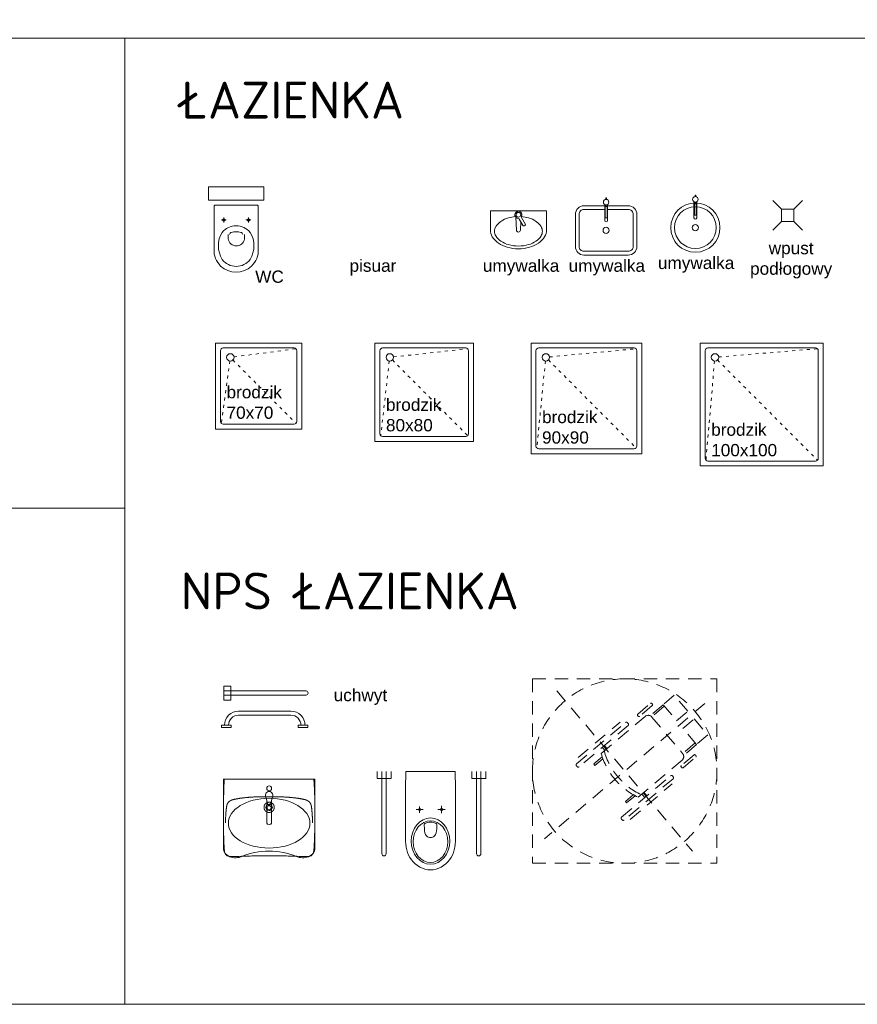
# Model space of a CAD drawing. Header units: millimetres. Extents: x -14047 to 49934, y -21523 to 14989.
# Tile 3 of 201: x -2060 to -1379, y -2127 to -1326. Entities that reach past the tile are written whole.
import ezdxf

# ---------------------------------------------------------------- set-up
doc = ezdxf.new("R2010")
doc.units = ezdxf.units.MM
doc.linetypes.add('ACAD_ISO03W100', pattern=[30, 12, -18])
doc.linetypes.add('KRESKOWA', pattern=[0.4, 0.24, -0.16])
for name, color, linetype, lineweight in [('02 sanitarne', 151, 'Continuous', 9), ('02 sanitarne cienka', 252, 'Continuous', 9), ('A_OPISY', 44, 'Continuous', 9), ('A_WYPOSAŻENIE', 181, 'Continuous', 9)]:
    doc.layers.add(name, color=color, linetype=linetype, lineweight=lineweight)
doc.layers.add('A_NIEWIDOCZNE  POMOCNICZE', color=252, linetype='ACAD_ISO03W100', lineweight=5, plot=False)
doc.layers.add('A_WIDOK 2PLAN', color=7, linetype='Continuous', lineweight=9, true_color=0x666666)
doc.layers.add('AA OPISY', color=40, linetype='Continuous')
doc.styles.add('ramka', font='isocpeur.ttf')
doc.styles.get("Standard").update_dxf_attribs({"font": 'arial.ttf'})

# ---------------------------------------------------------------- blocks, each defined once
blk = doc.blocks.new('MISKA USTĘPOWA NP')
at = {"ltscale": 5}
for p, q in [((-39.53, 66.86), (-39.53, 0)), ((-36.1, 66.86), (-36.1, 0)), ((37.5, 66.86), (37.5, 0)), ((40.93, 66.86), (40.93, 0))]:
    blk.add_line(p, q, dxfattribs=at)
for p, q in [((-43.37, 5.71), (-43.37, 0)), ((-31.94, 5.71), (-43.37, 5.71)), ((-31.94, 0), (-31.94, 5.71)), ((33.66, 5.71), (33.66, 0)), ((45.09, 5.71), (33.66, 5.71)), ((45.09, 0), (45.09, 5.71))]:
    blk.add_line(p, q)
for points in [[(-20.06, 0), (-20.22, 13.67), (-20.34, 27.33), (-20.38, 54.66), (-20.3, 56.94), (-20.1, 59.18), (-19.74, 61.42), (-19.26, 63.62), (-18.58, 65.77), (-17.74, 67.89), (-16.7, 69.89), (-15.46, 71.81), (-14.03, 73.53), (-12.39, 75.12), (-10.59, 76.52), (-8.67, 77.72), (-6.63, 78.68), (-4.48, 79.4), (-2.24, 79.84), (0, 80), (2.28, 79.84), (4.52, 79.4), (6.67, 78.68), (8.71, 77.72), (10.63, 76.52), (12.43, 75.12), (14.03, 73.53), (15.5, 71.81), (16.74, 69.89), (17.78, 67.89), (18.62, 65.77), (19.3, 63.62), (19.78, 61.42), (20.1, 59.18), (20.3, 56.94), (20.38, 54.66), (20.34, 27.33), (20.26, 13.67), (20.06, 0)], [(-8.83, 28.29), (-8.83, 33.49)], [(8.87, 27.95), (8.87, 33.77)], [(-5.83, 30.85), (-11.71, 30.85)], [(11.87, 30.85), (5.87, 30.85)], [(20.06, 0), (-20.06, 0)]]:
    blk.add_lwpolyline(points)
for points in [[(5.11, 43.32), (5.07, 42.96), (4.92, 42.64), (4.72, 42.36), (4.4, 42.16), (3.36, 41.76), (2.24, 41.48), (1.12, 41.28), (0, 41.24), (-1.12, 41.28), (-2.24, 41.48), (-3.32, 41.76), (-4.4, 42.16), (-4.68, 42.36), (-4.92, 42.64), (-5.03, 42.96), (-5.07, 43.32), (-4.99, 46.55), (-4.88, 48.15), (-4.56, 49.75), (-4.32, 50.55), (-3.96, 51.27), (-3.52, 51.99), (-2.96, 52.59), (-2.32, 53.07), (-1.6, 53.43), (-0.8, 53.67), (0, 53.75), (0.84, 53.67), (1.6, 53.43), (2.36, 53.07), (3, 52.59), (3.52, 51.99), (3.96, 51.27), (4.32, 50.55), (4.56, 49.75), (4.88, 48.15), (5.03, 46.55)], [(8.87, 31.69), (8.55, 31.65), (8.27, 31.45), (8.07, 31.17), (7.99, 30.85), (8.07, 30.53), (8.27, 30.25), (8.55, 30.05), (8.87, 29.97), (9.19, 30.05), (9.47, 30.25), (9.67, 30.53), (9.71, 30.85), (9.67, 31.17), (9.47, 31.45), (9.19, 31.65)]]:
    blk.add_lwpolyline(points, close=True)
blk.add_circle((-8.85, 30.83), 0.859)
for centre in [(-37.81, 66.86), (39.22, 66.86)]:
    blk.add_arc(centre, 1.71, 0, 180, dxfattribs=at)
for centre, major_axis, ratio in [((0.02, 56.54), (0, 18.86), 0.829441), ((0, 57.04), (0, 16.92), 0.831158)]:
    blk.add_ellipse(centre, major_axis=major_axis, ratio=ratio, start_param=0, end_param=6.283185)
blk = doc.blocks.new('FOTEL-K')
at = {"linetype": 'KRESKOWA', "ltscale": 5, "transparency": 33554687}
for p, q in [((-1.701, 11.602), (-11.602, -1.701)), ((11.602, 1.701), (-1.701, 11.602)), ((0.579, -9.418), (-0.579, 9.418)), ((-3.773, 2.198), (-3.469, -2.735)), ((2.185, 1.847), (2.007, 1.836)), ((2.007, 1.836), (2.064, 0.908)), ((2.246, 0.852), (2.185, 1.847)), ((3.475, 2.644), (3.778, -2.29)), ((-2.395, 1.565), (-2.217, 1.576)), ((-2.334, 0.57), (-2.395, 1.565)), ((-2.217, 1.576), (-2.16, 0.649)), ((11.602, 1.701), (1.701, -11.602)), ((9.418, 0.579), (-9.418, -0.579)), ((-2.29, -4.717), (-2.606, 0.433)), ((2.533, 0.749), (2.85, -4.401)), ((2.923, 0.336), (2.56, 0.314)), ((2.938, 0.09), (2.575, 0.068)), ((-2.579, -0.002), (-2.988, -0.027)), ((-2.564, -0.248), (-2.973, -0.273)), ((1.701, -11.602), (-11.602, -1.701)), ((-1.931, -6.611), (-2.025, -5.088)), ((-1.76, -6.6), (-1.853, -5.077)), ((2.447, -4.856), (-1.834, -5.12)), ((2.555, -6.335), (2.461, -4.812)), ((2.726, -6.325), (2.633, -4.801))]:
    blk.add_line(p, q, dxfattribs=at)
for points in [[(-2.923, -3.195), (-3.009, -3.201, -0.414214), (-3.145, -3.08), (-3.499, 2.671, -0.414214), (-3.378, 2.808), (-3.292, 2.813, -0.414214), (-3.155, 2.693), (-2.802, -3.059, -0.414214)], [(3.332, -2.811), (3.246, -2.816, -0.414214), (3.109, -2.695), (2.756, 3.056, -0.414214), (2.877, 3.192), (2.963, 3.198, -0.414214), (3.099, 3.077), (3.453, -2.674, -0.414214)], [(-2.706, -5.964), (-2.629, -5.959, 0.414214), (-2.549, -5.868), (-2.641, -4.37, 0.414214), (-2.732, -4.29), (-2.809, -4.295, 0.414214), (-2.89, -4.386), (-2.798, -5.883, 0.414214)], [(3.416, -5.587), (3.339, -5.592, -0.414214), (3.248, -5.512), (3.156, -4.014, -0.414214), (3.237, -3.923), (3.314, -3.918, -0.414214), (3.405, -3.999), (3.497, -5.496, -0.414214)]]:
    blk.add_lwpolyline(points, format="xyb", close=True, dxfattribs=at)
for points in [[(-1.85, -7.934), (-1.931, -6.611), (-0.046, -6.495), (0.035, -7.818)], [(2.808, -7.648), (2.726, -6.325), (0.841, -6.441), (0.922, -7.764)]]:
    blk.add_lwpolyline(points, close=True, dxfattribs=at)
blk.add_circle((0, 0), 8.291, dxfattribs=at)
for centre, radius, start, end in [((0.309, -5.033), 6.195, 68.95944, 118.0744), ((0.331, -5.388), 6.195, 68.95944, 118.0744), ((2.421, -4.427), 0.43, 273.51692, 3.51692), ((-1.86, -4.69), 0.43, 183.51692, 273.51692)]:
    blk.add_arc(centre, radius, start, end, dxfattribs=at)
blk = doc.blocks.new('PORĘCZ NP2')
at = {"ltscale": 5}
for p, q in [((-1.87, 66.86), (-1.87, 0)), ((1.56, 66.86), (1.56, 0))]:
    blk.add_line(p, q, dxfattribs=at)
for p, q in [((-5.71, 5.71), (-5.71, 0)), ((5.71, 5.71), (-5.71, 5.71)), ((-5.71, 0), (5.71, 0)), ((1.71, 0), (-1.71, 0)), ((5.71, 0), (5.71, 5.71))]:
    blk.add_line(p, q)
blk.add_arc((-0.15, 66.86), 1.71, 0, 180, dxfattribs=at)
blk = doc.blocks.new('PORĘCZ NP')
at = {"lineweight": 5}
for p, q in [((-56.4, 13.31), (-13.8, 13.31)), ((-56.4, 10.01), (-13.8, 10.01)), ((-70.2, 0), (-70.2, 1.76)), ((-70.2, 1.76), (-62.28, 1.76)), ((-70.2, 0), (-62.28, 0)), ((-67.76, 1.89), (-67.76, 1.95)), ((-62.28, 1.76), (-62.28, 0)), ((0, 1.76), (-7.92, 1.76)), ((-7.92, 1.76), (-7.92, 0)), ((-7.92, 0), (0, 0)), ((0, 1.76), (0, 0))]:
    blk.add_line(p, q, dxfattribs=at)
for centre, radius, start, end in [((-56.4, 1.95), 11.36, 90, 180.92532), ((-56.4, 1.95), 8.06, 90, 181.30407), ((-13.8, 1.95), 11.36, 359.07468, 90), ((-13.8, 1.95), 8.06, 358.69593, 90)]:
    blk.add_arc(centre, radius, start, end, dxfattribs=at)
blk = doc.blocks.new('wc1')
at = {"layer": '02 sanitarne', "color": 0}
blk.add_lwpolyline([(-3850.88, 3371.84), (-3805.88, 3371.84), (-3805.88, 3382.84), (-3850.88, 3382.84)], close=True, dxfattribs=at)
blk.add_lwpolyline([(-3815.79, 3318.42, -0.399978), (-3840.97, 3318.42, -0.216638), (-3846.38, 3331.84), (-3846.38, 3366.84, -0.414214), (-3845.38, 3367.84), (-3811.38, 3367.84, -0.414214), (-3810.38, 3366.84), (-3810.38, 3331.84, -0.216638)], format="xyb", close=True, dxfattribs=at)
at = {"layer": '02 sanitarne cienka'}
for p, q in [((-3840.38, 3355.84), (-3836.38, 3355.84)), ((-3838.38, 3353.84), (-3838.38, 3357.84)), ((-3820.38, 3355.84), (-3816.38, 3355.84)), ((-3818.38, 3353.84), (-3818.38, 3357.84))]:
    blk.add_line(p, q, dxfattribs=at)
blk.add_lwpolyline([(-3839.79, 3345.73, -0.466255), (-3816.97, 3345.73, -0.283436), (-3817.06, 3323.74, -0.502453), (-3839.69, 3323.74, -0.283436)], format="xyb", close=True, dxfattribs=at)
for points in [[(-3834.84, 3343.93), (-3834.92, 3340.49, 0.83974), (-3821.61, 3340.22), (-3821.68, 3343.93)], [(-3833.77, 3344.15, -0.303379), (-3832.3, 3345.75, -0.119022), (-3824.45, 3345.75, -0.303379), (-3822.98, 3344.15, -0.291246)]]:
    blk.add_lwpolyline(points, format="xyb", dxfattribs=at)
for centre in [(-3838.38, 3355.84), (-3818.38, 3355.84)]:
    blk.add_circle(centre, 1, dxfattribs=at)
blk = doc.blocks.new('um1')
at = {"layer": '02 sanitarne', "color": 0}
blk.add_lwpolyline([(-2506.53, 3372.08), (-2506.53, 3373.34), (-2506.01, 3373.34), (-2506.01, 3372.08)], dxfattribs=at)
at = {"layer": '02 sanitarne', "color": 0, "ltscale": 0.5}
blk.add_lwpolyline([(-2507.42, 3366.84), (-2524.27, 3366.84, 0.414214), (-2531.27, 3359.84), (-2531.27, 3333.84, 0.414214), (-2524.27, 3326.84), (-2488.27, 3326.84, 0.414214), (-2481.27, 3333.84), (-2481.27, 3359.84, 0.414214), (-2488.27, 3366.84), (-2505.12, 3366.84)], format="xyb", dxfattribs=at)
at = {"layer": '02 sanitarne', "color": 0}
blk.add_lwpolyline([(-2507.42, 3367.91), (-2507.42, 3354.68, 0.869565), (-2505.12, 3354.68), (-2505.12, 3367.91)], format="xyb", dxfattribs=at)
blk.add_circle((-2506.27, 3369.84), 2.25, dxfattribs=at)
at = {"layer": '02 sanitarne cienka', "ltscale": 0.5}
blk.add_lwpolyline([(-2507.42, 3363.84), (-2524.27, 3363.84, 0.414214), (-2528.27, 3359.84), (-2528.27, 3333.84, 0.414214), (-2524.27, 3329.84), (-2488.27, 3329.84, 0.414214), (-2484.27, 3333.84), (-2484.27, 3359.84, 0.414214), (-2488.27, 3363.84), (-2505.12, 3363.84)], format="xyb", dxfattribs=at)
at = {"layer": '02 sanitarne cienka'}
blk.add_lwpolyline([(-2507.02, 3366.29), (-2505.52, 3366.29), (-2505.52, 3356.98), (-2507.02, 3356.98)], close=True, dxfattribs=at)
blk.add_lwpolyline([(-2506.77, 3367.65), (-2506.77, 3366.29), (-2505.77, 3366.29), (-2505.77, 3367.65)], dxfattribs=at)
at = {"layer": '02 sanitarne cienka', "ltscale": 0.5}
blk.add_circle((-2506.27, 3346.84), 2.5, dxfattribs=at)
blk = doc.blocks.new('um2')
at = {"layer": '02 sanitarne', "color": 0}
blk.add_lwpolyline([(-2401.36, 3372.08), (-2401.36, 3373.34), (-2400.84, 3373.34), (-2400.84, 3372.08)], dxfattribs=at)
blk.add_lwpolyline([(-2402.25, 3367.91), (-2402.25, 3354.68, 0.869565), (-2399.95, 3354.68), (-2399.95, 3367.91)], format="xyb", dxfattribs=at)
blk.add_circle((-2401.1, 3369.84), 2.25, dxfattribs=at)
at = {"layer": '02 sanitarne', "color": 0, "ltscale": 0.5}
blk.add_circle((-2401.1, 3346.84), 20, dxfattribs=at)
at = {"layer": '02 sanitarne cienka'}
blk.add_lwpolyline([(-2401.85, 3366.29), (-2400.35, 3366.29), (-2400.35, 3356.98), (-2401.85, 3356.98)], close=True, dxfattribs=at)
blk.add_lwpolyline([(-2401.6, 3367.65), (-2401.6, 3366.29), (-2400.6, 3366.29), (-2400.6, 3367.65)], dxfattribs=at)
at = {"layer": '02 sanitarne cienka', "ltscale": 0.5}
for radius in [17, 2.5]:
    blk.add_circle((-2401.1, 3346.84), radius, dxfattribs=at)
blk = doc.blocks.new('br1')
at = {"layer": '02 sanitarne', "color": 0, "ltscale": 0.5}
blk.add_lwpolyline([(-2942.22, 3223.33), (-2862.22, 3223.33), (-2862.22, 3143.33), (-2942.22, 3143.33)], close=True, dxfattribs=at)
at = {"layer": '02 sanitarne cienka', "ltscale": 0.5}
blk.add_lwpolyline([(-2935.99, 3219.33), (-2868.45, 3219.33, -0.414214), (-2866.22, 3217.1), (-2866.22, 3149.55, -0.414214), (-2868.45, 3147.33), (-2935.99, 3147.33, -0.414214), (-2938.22, 3149.55), (-2938.22, 3217.1, -0.414214)], format="xyb", close=True, dxfattribs=at)
at = {"layer": '02 sanitarne cienka', "linetype": 'ACAD_ISO03W100', "ltscale": 0.2}
for points in [[(-2927.24, 3211.99), (-2866.87, 3218.67)], [(-2930.57, 3208.67), (-2937.57, 3147.98)], [(-2928.11, 3209.53), (-2866.87, 3147.98)]]:
    blk.add_lwpolyline(points, dxfattribs=at)
at = {"layer": '02 sanitarne cienka', "ltscale": 0.5}
blk.add_circle((-2930.22, 3211.65), 3, dxfattribs=at)
blk = doc.blocks.new('br3')
at = {"layer": '02 sanitarne', "color": 0, "ltscale": 0.5}
blk.add_lwpolyline([(-2607.95, 3223.33), (-2517.95, 3223.33), (-2517.95, 3133.33), (-2607.95, 3133.33)], close=True, dxfattribs=at)
at = {"layer": '02 sanitarne cienka', "ltscale": 0.5}
blk.add_lwpolyline([(-2601.72, 3219.33), (-2524.18, 3219.33, -0.414214), (-2521.95, 3217.1), (-2521.95, 3139.55, -0.414214), (-2524.18, 3137.33), (-2601.72, 3137.33, -0.414214), (-2603.95, 3139.55), (-2603.95, 3217.1, -0.414214)], format="xyb", close=True, dxfattribs=at)
at = {"layer": '02 sanitarne cienka', "linetype": 'ACAD_ISO03W100', "ltscale": 0.2}
for points in [[(-2592.97, 3211.99), (-2522.6, 3218.67)], [(-2596.29, 3208.67), (-2603.3, 3137.98)], [(-2593.83, 3209.53), (-2522.6, 3137.97)]]:
    blk.add_lwpolyline(points, dxfattribs=at)
at = {"layer": '02 sanitarne cienka', "ltscale": 0.5}
blk.add_circle((-2595.95, 3211.65), 3, dxfattribs=at)
blk = doc.blocks.new('brodz1a')
at = {"layer": '02 sanitarne', "color": 0, "ltscale": 0.5}
blk.add_lwpolyline([(-2942.22, 3255.79), (-2872.22, 3255.79), (-2872.22, 3185.79), (-2942.22, 3185.79)], close=True, dxfattribs=at)
at = {"layer": '02 sanitarne cienka', "ltscale": 0.5}
blk.add_lwpolyline([(-2935.99, 3251.79), (-2878.45, 3251.79, -0.414214), (-2876.22, 3249.56), (-2876.22, 3192.02, -0.414214), (-2878.45, 3189.79), (-2935.99, 3189.79, -0.414214), (-2938.22, 3192.02), (-2938.22, 3249.56, -0.414214)], format="xyb", close=True, dxfattribs=at)
at = {"layer": '02 sanitarne cienka', "linetype": 'ACAD_ISO03W100', "ltscale": 0.2}
for points in [[(-2927.24, 3244.45), (-2876.87, 3251.14)], [(-2930.57, 3241.14), (-2937.57, 3190.44)], [(-2928.11, 3241.99), (-2876.88, 3190.44)]]:
    blk.add_lwpolyline(points, dxfattribs=at)
at = {"layer": '02 sanitarne cienka', "ltscale": 0.5}
blk.add_circle((-2930.22, 3244.12), 3, dxfattribs=at)
blk = doc.blocks.new('brodzik5')
at = {"ltscale": 0.5}
blk.add_lwpolyline([(-2318.36, 3255.79), (-2218.36, 3255.79), (-2218.36, 3155.79), (-2318.36, 3155.79)], close=True, dxfattribs=at)
blk.add_lwpolyline([(-2312.13, 3251.79), (-2224.59, 3251.79, -0.414214), (-2222.36, 3249.56), (-2222.36, 3162.02, -0.414214), (-2224.59, 3159.79), (-2312.13, 3159.79, -0.414214), (-2314.36, 3162.02), (-2314.36, 3249.56, -0.414214)], format="xyb", close=True, dxfattribs=at)
at = {"linetype": 'ACAD_ISO03W100', "ltscale": 0.2}
for points in [[(-2303.38, 3244.45), (-2223.01, 3251.14)], [(-2306.71, 3241.14), (-2313.71, 3160.44)], [(-2304.25, 3241.99), (-2223.01, 3160.44)]]:
    blk.add_lwpolyline(points, dxfattribs=at)
at = {"ltscale": 0.5}
blk.add_circle((-2306.36, 3244.12), 3, dxfattribs=at)
blk = doc.blocks.new('wpust podłogowy')
for p, q in [((-5, 5), (-12.07, 12.07)), ((5, 5), (12.07, 12.07)), ((-5, -5), (-12.07, -12.07)), ((5, -5), (12.07, -12.07))]:
    blk.add_line(p, q)
blk.add_lwpolyline([(-5, 5), (5, 5), (5, -5), (-5, -5)], close=True)
blk = doc.blocks.new('A$C4D221A0D')
for p, q in [((0, 13.5), (0, 0)), ((18.08, 4.46), (18.54, 13.78)), ((20.51, 5.77), (23.32, 10.64)), ((21.63, 7.72), (21.34, 13.78)), ((22.24, 4.77), (25.05, 9.64)), ((40, 0), (40, 13.5)), ((0, 0), (40, 0))]:
    blk.add_line(p, q)
blk.add_circle((19.94, 2.78), 1.69)
for centre, radius, start, end in [((14.43, 10.35), 15.32, 124.01935, 148.46465), ((14.43, 11.35), 12.32, 124.01935, 148.46465), ((17.79, 5.36), 21.33, 105.62068, 124.01935), ((17.79, 6.36), 18.33, 105.62068, 124.01935), ((20, -2.53), 29.53, 90, 105.62068), ((20, -1.53), 26.53, 90, 105.62068), ((20, -2.53), 29.53, 74.37932, 90), ((20, -1.53), 26.53, 74.37932, 90), ((22.21, 6.36), 18.33, 55.98065, 74.37932), ((22.21, 5.36), 21.33, 55.98065, 74.37932), ((25.57, 11.35), 12.32, 31.53535, 55.98065), ((25.57, 10.35), 15.32, 31.53535, 55.98065), ((9.3, 13.5), 9.3, 148.46465, 180), ((9.3, 14.5), 6.3, 148.46465, 180), ((9.3, 14.5), 6.3, 180, 211.53535), ((19.94, 13.68), 1.4, 4.24219, 175.75781), ((30.7, 14.5), 6.3, 0, 31.53535), ((30.7, 14.5), 6.3, 328.46465, 0), ((30.7, 13.5), 9.3, 0, 31.53535), ((14.43, 17.65), 12.32, 211.53535, 235.98065), ((17.79, 22.64), 18.33, 235.98065, 254.37932), ((23.45, 10.57), 0.154, 101.50728, 150), ((23.57, 9.98), 0.756, 80.13087, 101.50728), ((23.44, 9.21), 1.54, 68.63349, 80.13087), ((23.01, 8.1), 2.72, 60, 68.63349), ((23.01, 8.1), 2.72, 51.36651, 60), ((23.75, 9.03), 1.54, 39.86913, 51.36651), ((24.35, 9.53), 0.756, 18.49272, 39.86913), ((24.92, 9.72), 0.154, 330, 18.49272), ((22.21, 22.64), 18.33, 285.62068, 304.01935), ((25.57, 17.65), 12.32, 304.01935, 328.46465), ((20, 30.53), 26.53, 254.37932, 265.25588), ((19.94, 2.78), 2.5, 94.8499, 25.1501), ((19.64, 6.27), 1, 274.8499, 330), ((23.1, 4.27), 1, 150, 205.1501), ((20, 30.53), 26.53, 274.58728, 285.62068)]:
    blk.add_arc(centre, radius, start, end)
blk = doc.blocks.new('umywalka NP')
for p, q in [((49.49, 65), (0, 65)), ((0, 65), (0, 0)), ((11.78, 35.1), (17.66, 33.49)), ((11.78, 29.9), (17.66, 31.51)), ((15.46, 34.09), (31.28, 34.09)), ((15.49, 30.9), (31.28, 30.9)), ((31.65, 31.87), (31.65, 31.87)), ((31.65, 31.87), (31.76, 31.87)), ((31.76, 31.87), (31.65, 31.87)), ((31.76, 31.87), (31.76, 31.87)), ((0, 0), (49.49, 0)), ((49.78, 0.6), (49.58, 0.58))]:
    blk.add_line(p, q)
blk.add_lwpolyline([(35.91, 64.95, 0.001984), (32.28, 64.99), (24.22, 65), (15.16, 64.89), (7.27, 64.68), (0, 64.37), (0, 32.5), (0, 0.64), (7.27, 0.32), (15.16, 0.11), (24.22, 0), (32.28, 0.01, 0.001984), (35.91, 0.05)], format="xyb")
for points in [[(12.4, 32.67), (12.4, 33.36), (12.4, 34.06), (12.41, 34.41), (12.41, 34.76), (12.41, 35.1), (12.41, 35.45), (12.41, 35.8), (12.42, 36.15), (12.42, 36.5), (12.43, 36.84), (12.43, 37.19), (12.44, 37.54), (12.44, 37.89), (12.45, 38.24), (12.46, 38.58), (12.46, 38.93), (12.47, 39.28), (12.48, 39.63), (12.49, 39.98), (12.5, 40.32), (12.51, 40.67), (12.52, 41.02), (12.54, 41.37), (12.55, 41.71), (12.56, 42.06), (12.58, 42.41), (12.59, 42.76), (12.61, 43.1), (12.63, 43.45), (12.64, 43.8), (12.66, 44.15), (12.68, 44.49), (12.7, 44.84), (12.73, 45.19), (12.75, 45.54), (12.77, 45.88), (12.8, 46.23), (12.82, 46.58), (12.85, 46.92), (12.88, 47.27), (12.91, 47.62), (12.94, 47.96), (12.97, 48.31), (13, 48.66), (13.04, 49), (13.07, 49.35), (13.11, 49.7), (13.15, 50.04), (13.18, 50.39), (13.2, 50.56), (13.23, 50.73), (13.25, 50.91), (13.27, 51.08), (13.29, 51.25), (13.31, 51.42), (13.33, 51.6), (13.36, 51.77), (13.38, 51.94), (13.4, 52.11), (13.43, 52.29), (13.45, 52.46), (13.48, 52.63), (13.5, 52.8), (13.53, 52.97), (13.55, 53.15), (13.58, 53.32), (13.61, 53.49), (13.63, 53.66), (13.66, 53.83), (13.69, 54.01), (13.72, 54.18), (13.75, 54.35), (13.78, 54.52), (13.81, 54.69), (13.84, 54.86), (13.87, 55.03), (13.9, 55.21), (13.93, 55.38), (13.96, 55.55), (14, 55.72), (14.03, 55.89), (14.06, 56.06), (14.1, 56.23), (14.13, 56.4), (14.17, 56.57), (14.2, 56.74), (14.24, 56.91), (14.27, 57.08), (14.31, 57.25), (14.35, 57.42), (14.39, 57.59), (14.43, 57.76), (14.45, 57.85), (14.47, 57.93), (14.49, 58.01), (14.51, 58.1), (14.53, 58.18), (14.56, 58.27), (14.58, 58.35), (14.6, 58.43), (14.63, 58.52), (14.65, 58.6), (14.68, 58.68), (14.71, 58.77), (14.73, 58.85), (14.76, 58.93), (14.79, 59.01), (14.82, 59.1), (14.85, 59.18), (14.88, 59.26), (14.91, 59.34), (14.95, 59.42), (14.98, 59.5), (15.02, 59.58), (15.05, 59.66), (15.09, 59.74), (15.13, 59.82), (15.17, 59.89), (15.21, 59.97), (15.25, 60.05), (15.29, 60.12), (15.34, 60.2), (15.38, 60.27), (15.43, 60.35), (15.48, 60.42), (15.52, 60.49), (15.57, 60.56), (15.62, 60.63), (15.68, 60.7), (15.73, 60.77), (15.78, 60.84), (15.84, 60.91), (15.89, 60.98), (15.92, 61.01), (15.95, 61.04), (15.98, 61.07), (16.01, 61.11), (16.04, 61.14), (16.07, 61.17), (16.1, 61.2), (16.13, 61.23), (16.16, 61.26), (16.19, 61.29), (16.22, 61.32), (16.25, 61.35), (16.28, 61.38), (16.32, 61.41), (16.35, 61.44), (16.38, 61.47), (16.41, 61.5), (16.45, 61.53), (16.48, 61.56), (16.51, 61.58), (16.55, 61.61), (16.58, 61.64), (16.62, 61.66), (16.65, 61.69), (16.69, 61.72), (16.72, 61.74), (16.76, 61.77), (16.79, 61.79), (16.83, 61.82), (16.86, 61.84), (16.9, 61.86), (16.94, 61.89), (16.97, 61.91), (17.01, 61.93), (17.05, 61.96), (17.09, 61.98), (17.12, 62), (17.16, 62.02), (17.2, 62.04), (17.24, 62.06), (17.28, 62.08), (17.32, 62.1), (17.36, 62.12), (17.4, 62.14), (17.43, 62.16), (17.47, 62.18), (17.51, 62.19), (17.55, 62.21), (17.59, 62.23), (17.63, 62.24), (17.71, 62.28), (17.8, 62.31), (17.88, 62.34), (17.96, 62.37), (18.04, 62.4), (18.12, 62.42), (18.21, 62.45), (18.29, 62.47), (18.37, 62.5), (18.46, 62.52), (18.54, 62.54), (18.63, 62.56), (18.71, 62.58), (18.8, 62.6), (18.88, 62.62), (18.97, 62.64), (19.05, 62.66), (19.14, 62.67), (19.22, 62.69), (19.31, 62.71), (19.39, 62.72), (19.48, 62.73), (19.57, 62.75), (19.65, 62.76), (19.82, 62.79), (20, 62.81), (20.17, 62.84), (20.34, 62.86), (20.51, 62.88), (20.69, 62.9), (20.86, 62.93), (21.03, 62.95), (21.2, 62.97), (21.38, 62.99), (21.55, 63.01), (21.72, 63.03), (21.9, 63.05), (22.07, 63.06), (22.24, 63.08), (22.42, 63.1), (22.59, 63.11), (22.76, 63.13), (22.93, 63.15), (23.11, 63.16), (23.28, 63.18), (23.45, 63.19), (23.63, 63.21), (23.8, 63.22), (23.97, 63.23), (24.15, 63.25), (24.5, 63.27), (24.84, 63.3), (25.19, 63.32), (25.54, 63.34), (25.88, 63.36), (26.23, 63.38), (26.58, 63.4), (26.93, 63.42), (27.27, 63.43), (27.62, 63.45), (27.97, 63.46), (28.32, 63.47), (28.67, 63.49), (29.01, 63.5), (29.36, 63.51), (29.71, 63.52), (30.06, 63.53), (30.23, 63.53), (30.4, 63.53), (30.75, 63.54), (30.93, 63.54), (31.01, 63.54), (31.1, 63.54)], [(35.91, 64.95), (37.17, 64.92), (39.08, 64.88), (40.87, 64.83), (42.59, 64.78), (44.23, 64.72), (45.79, 64.65), (47.25, 64.57), (48.62, 64.49), (49.58, 64.42)], [(49.78, 64.4), (49.58, 64.42)], [(49.78, 64.4), (49.85, 64.39), (50.44, 64.32), (51.01, 64.24), (51.54, 64.14), (52.04, 64.01), (52.5, 63.86), (52.93, 63.67), (53.31, 63.46), (53.64, 63.22), (53.93, 62.95), (54.18, 62.64), (54.4, 62.29), (54.58, 61.89), (54.71, 61.46), (54.8, 60.99), (54.87, 60.5), (54.92, 59.97), (54.96, 59.4), (54.98, 58.81), (55, 58.19), (55, 57.54), (55, 56.87), (54.99, 56.17), (54.97, 55.44), (54.94, 54.69), (54.91, 53.91), (54.84, 52.24), (54.8, 51.34), (54.77, 50.4), (54.73, 49.41), (54.7, 48.37), (54.67, 47.26), (54.64, 46.08), (54.61, 44.83), (54.59, 43.49), (54.56, 42.04), (54.54, 40.47), (54.52, 38.77), (54.51, 36.89), (54.5, 34.8), (54.5, 32.5), (54.5, 30.2), (54.51, 28.11), (54.52, 26.24), (54.54, 24.53), (54.56, 22.96), (54.59, 21.51), (54.61, 20.17), (54.64, 18.92), (54.67, 17.74), (54.7, 16.63), (54.73, 15.59), (54.77, 14.6), (54.8, 13.66), (54.84, 12.76), (54.91, 11.09), (54.94, 10.31), (54.97, 9.56), (54.99, 8.83), (55, 8.14), (55, 7.46), (55, 6.81), (54.98, 6.19), (54.96, 5.6), (54.92, 5.04), (54.87, 4.51), (54.8, 4.01), (54.71, 3.54), (54.58, 3.11), (54.4, 2.71), (54.18, 2.36), (53.93, 2.05), (53.64, 1.78), (53.31, 1.54), (52.93, 1.33), (52.5, 1.14), (52.04, 0.99), (51.54, 0.86), (51.01, 0.76), (50.44, 0.68), (49.85, 0.61), (49.78, 0.6)], [(12.4, 32.5), (12.4, 31.8), (12.4, 31.11), (12.41, 30.76), (12.41, 30.41), (12.41, 30.06), (12.41, 29.72), (12.41, 29.37), (12.42, 29.02), (12.42, 28.67), (12.43, 28.32), (12.43, 27.98), (12.44, 27.63), (12.44, 27.28), (12.45, 26.93), (12.46, 26.58), (12.46, 26.24), (12.47, 25.89), (12.48, 25.54), (12.49, 25.19), (12.5, 24.84), (12.51, 24.5), (12.52, 24.15), (12.54, 23.8), (12.55, 23.45), (12.56, 23.11), (12.58, 22.76), (12.59, 22.41), (12.61, 22.06), (12.63, 21.72), (12.64, 21.37), (12.66, 21.02), (12.68, 20.67), (12.7, 20.33), (12.73, 19.98), (12.75, 19.63), (12.77, 19.28), (12.8, 18.94), (12.82, 18.59), (12.85, 18.24), (12.88, 17.9), (12.91, 17.55), (12.94, 17.2), (12.97, 16.86), (13, 16.51), (13.04, 16.16), (13.07, 15.82), (13.11, 15.47), (13.15, 15.13), (13.18, 14.78), (13.2, 14.61), (13.23, 14.43), (13.25, 14.26), (13.27, 14.09), (13.29, 13.92), (13.31, 13.74), (13.33, 13.57), (13.36, 13.4), (13.38, 13.23), (13.4, 13.05), (13.43, 12.88), (13.45, 12.71), (13.48, 12.54), (13.5, 12.36), (13.53, 12.19), (13.55, 12.02), (13.58, 11.85), (13.61, 11.68), (13.63, 11.51), (13.66, 11.33), (13.69, 11.16), (13.72, 10.99), (13.75, 10.82), (13.78, 10.65), (13.81, 10.48), (13.84, 10.3), (13.87, 10.13), (13.9, 9.96), (13.93, 9.79), (13.96, 9.62), (14, 9.45), (14.03, 9.28), (14.06, 9.11), (14.1, 8.94), (14.13, 8.77), (14.17, 8.6), (14.2, 8.43), (14.24, 8.26), (14.27, 8.09), (14.31, 7.92), (14.35, 7.75), (14.39, 7.58), (14.43, 7.41), (14.45, 7.32), (14.47, 7.24), (14.49, 7.15), (14.51, 7.07), (14.53, 6.98), (14.56, 6.9), (14.58, 6.82), (14.6, 6.73), (14.63, 6.65), (14.65, 6.57), (14.68, 6.48), (14.71, 6.4), (14.73, 6.32), (14.76, 6.24), (14.79, 6.15), (14.82, 6.07), (14.85, 5.99), (14.88, 5.91), (14.91, 5.83), (14.95, 5.75), (14.98, 5.67), (15.02, 5.59), (15.05, 5.51), (15.09, 5.43), (15.13, 5.35), (15.17, 5.27), (15.21, 5.2), (15.25, 5.12), (15.29, 5.05), (15.34, 4.97), (15.38, 4.9), (15.43, 4.82), (15.48, 4.75), (15.52, 4.68), (15.57, 4.6), (15.62, 4.53), (15.68, 4.46), (15.73, 4.39), (15.78, 4.33), (15.84, 4.26), (15.89, 4.19), (15.92, 4.16), (15.95, 4.13), (15.98, 4.09), (16.01, 4.06), (16.04, 4.03), (16.07, 4), (16.1, 3.97), (16.13, 3.94), (16.16, 3.9), (16.19, 3.87), (16.22, 3.84), (16.25, 3.81), (16.28, 3.78), (16.32, 3.75), (16.35, 3.73), (16.38, 3.7), (16.41, 3.67), (16.45, 3.64), (16.48, 3.61), (16.51, 3.58), (16.55, 3.56), (16.58, 3.53), (16.62, 3.5), (16.65, 3.48), (16.69, 3.45), (16.72, 3.43), (16.76, 3.4), (16.79, 3.38), (16.83, 3.35), (16.86, 3.33), (16.9, 3.3), (16.94, 3.28), (16.97, 3.26), (17.01, 3.23), (17.05, 3.21), (17.09, 3.19), (17.12, 3.17), (17.16, 3.15), (17.2, 3.13), (17.24, 3.11), (17.28, 3.09), (17.32, 3.07), (17.36, 3.05), (17.4, 3.03), (17.43, 3.01), (17.47, 2.99), (17.51, 2.97), (17.55, 2.96), (17.59, 2.94), (17.63, 2.92), (17.71, 2.89), (17.8, 2.86), (17.88, 2.83), (17.96, 2.8), (18.04, 2.77), (18.12, 2.74), (18.21, 2.72), (18.29, 2.69), (18.37, 2.67), (18.46, 2.65), (18.54, 2.63), (18.63, 2.6), (18.71, 2.58), (18.8, 2.56), (18.88, 2.55), (18.97, 2.53), (19.05, 2.51), (19.14, 2.49), (19.22, 2.48), (19.31, 2.46), (19.39, 2.45), (19.48, 2.43), (19.57, 2.42), (19.65, 2.41), (19.82, 2.38), (20, 2.35), (20.17, 2.33), (20.34, 2.31), (20.51, 2.28), (20.69, 2.26), (20.86, 2.24), (21.03, 2.22), (21.2, 2.2), (21.38, 2.18), (21.55, 2.16), (21.72, 2.14), (21.9, 2.12), (22.07, 2.1), (22.24, 2.09), (22.42, 2.07), (22.59, 2.05), (22.76, 2.04), (22.93, 2.02), (23.11, 2.01), (23.28, 1.99), (23.45, 1.98), (23.63, 1.96), (23.8, 1.95), (23.97, 1.93), (24.15, 1.92), (24.5, 1.9), (24.84, 1.87), (25.19, 1.85), (25.54, 1.83), (25.88, 1.81), (26.23, 1.79), (26.58, 1.77), (26.93, 1.75), (27.27, 1.74), (27.62, 1.72), (27.97, 1.71), (28.32, 1.69), (28.67, 1.68), (29.01, 1.67), (29.36, 1.66), (29.71, 1.65), (30.06, 1.64), (30.23, 1.64), (30.4, 1.63), (30.75, 1.63), (30.93, 1.63), (31.01, 1.63), (31.1, 1.63)], [(35.91, 0.05), (37.17, 0.08), (39.08, 0.12), (40.87, 0.17), (42.59, 0.22), (44.23, 0.28), (45.79, 0.35), (47.25, 0.43), (48.62, 0.51), (49.58, 0.58)]]:
    blk.add_lwpolyline(points)
blk.add_lwpolyline([(20.92, 36.02), (20.89, 36.03), (20.87, 36.04), (20.84, 36.04), (20.82, 36.05), (20.79, 36.06), (20.77, 36.06), (20.74, 36.07), (20.72, 36.07), (20.69, 36.08), (20.67, 36.08), (20.64, 36.09), (20.61, 36.09), (20.59, 36.1), (20.56, 36.1), (20.54, 36.1), (20.51, 36.11), (20.49, 36.11), (20.46, 36.11), (20.43, 36.12), (20.41, 36.12), (20.38, 36.12), (20.36, 36.13), (20.33, 36.13), (20.3, 36.13), (20.28, 36.13), (20.25, 36.13), (20.23, 36.14), (20.2, 36.14), (20.18, 36.14), (20.15, 36.14), (20.12, 36.14), (20.1, 36.14), (20.07, 36.14), (20.05, 36.14), (20.02, 36.14), (19.99, 36.14), (19.97, 36.14), (19.94, 36.14), (19.92, 36.14), (19.89, 36.14), (19.86, 36.14), (19.84, 36.14), (19.81, 36.14), (19.79, 36.14), (19.76, 36.13), (19.73, 36.13), (19.71, 36.13), (19.68, 36.13), (19.66, 36.12), (19.63, 36.12), (19.6, 36.12), (19.58, 36.12), (19.55, 36.11), (19.53, 36.11), (19.5, 36.11), (19.47, 36.1), (19.45, 36.1), (19.42, 36.09), (19.4, 36.09), (19.37, 36.09), (19.35, 36.08), (19.32, 36.08), (19.3, 36.07), (19.27, 36.07), (19.24, 36.06), (19.22, 36.05), (19.19, 36.05), (19.17, 36.04), (19.14, 36.04), (19.12, 36.03), (19.09, 36.02), (19.07, 36.02), (19.04, 36.01), (19.02, 36), (18.99, 36), (18.97, 35.99), (18.94, 35.98), (18.92, 35.98), (18.89, 35.97), (18.87, 35.96), (18.84, 35.95), (18.82, 35.94), (18.79, 35.93), (18.77, 35.93), (18.75, 35.92), (18.72, 35.91), (18.7, 35.9), (18.67, 35.89), (18.65, 35.88), (18.62, 35.87), (18.6, 35.86), (18.58, 35.85), (18.55, 35.84), (18.53, 35.83), (18.5, 35.82), (18.48, 35.81), (18.46, 35.8), (18.43, 35.79), (18.41, 35.78), (18.39, 35.77), (18.36, 35.75), (18.34, 35.74), (18.32, 35.73), (18.29, 35.72), (18.27, 35.71), (18.25, 35.69), (18.23, 35.68), (18.2, 35.67), (18.18, 35.66), (18.16, 35.64), (18.13, 35.63), (18.11, 35.62), (18.09, 35.6), (18.07, 35.59), (18.05, 35.58), (18.02, 35.56), (18, 35.55), (17.98, 35.53), (17.96, 35.52), (17.94, 35.51), (17.92, 35.49), (17.89, 35.48), (17.87, 35.46), (17.85, 35.45), (17.83, 35.43), (17.81, 35.41), (17.79, 35.4), (17.77, 35.38), (17.75, 35.37), (17.73, 35.35), (17.71, 35.34), (17.69, 35.32), (17.67, 35.3), (17.65, 35.29), (17.63, 35.27), (17.61, 35.25), (17.59, 35.24), (17.57, 35.22), (17.55, 35.2), (17.53, 35.18), (17.51, 35.17), (17.49, 35.15), (17.47, 35.13), (17.45, 35.11), (17.44, 35.09), (17.42, 35.08), (17.4, 35.06), (17.38, 35.04), (17.36, 35.02), (17.34, 35), (17.33, 34.98), (17.31, 34.96), (17.29, 34.94), (17.27, 34.92), (17.26, 34.9), (17.24, 34.88), (17.22, 34.87), (17.21, 34.85), (17.19, 34.83), (17.17, 34.81), (17.16, 34.79), (17.14, 34.76), (17.12, 34.74), (17.11, 34.72), (17.09, 34.7), (17.08, 34.68), (17.06, 34.66), (17.05, 34.64), (17.03, 34.62), (17.02, 34.6), (17, 34.58), (16.99, 34.56), (16.97, 34.53), (16.96, 34.51), (16.94, 34.49), (16.93, 34.47), (16.91, 34.45), (16.9, 34.42), (16.89, 34.4), (16.87, 34.38), (16.86, 34.36), (16.85, 34.34), (16.83, 34.31), (16.82, 34.29), (16.81, 34.27), (16.8, 34.24), (16.78, 34.22), (16.77, 34.2), (16.76, 34.18), (16.75, 34.15), (16.73, 34.13), (16.72, 34.11), (16.71, 34.08), (16.7, 34.06), (16.69, 34.04), (16.68, 34.01), (16.67, 33.99), (16.66, 33.96), (16.65, 33.94), (16.64, 33.92), (16.63, 33.89), (16.62, 33.87), (16.61, 33.85), (16.6, 33.82), (16.59, 33.8), (16.58, 33.77), (16.57, 33.75), (16.56, 33.72), (16.55, 33.7), (16.54, 33.67), (16.54, 33.65), (16.53, 33.63), (16.52, 33.6), (16.51, 33.58), (16.51, 33.55), (16.5, 33.53), (16.49, 33.5), (16.48, 33.48), (16.48, 33.45), (16.47, 33.43), (16.46, 33.4), (16.46, 33.38), (16.45, 33.35), (16.45, 33.32), (16.44, 33.3), (16.43, 33.27), (16.43, 33.25), (16.42, 33.22), (16.42, 33.2), (16.41, 33.17), (16.41, 33.15), (16.4, 33.12), (16.4, 33.1), (16.4, 33.07), (16.39, 33.04), (16.39, 33.02), (16.38, 32.99), (16.38, 32.97), (16.38, 32.94), (16.38, 32.92), (16.37, 32.89), (16.37, 32.86), (16.37, 32.84), (16.36, 32.81), (16.36, 32.79), (16.36, 32.76), (16.36, 32.73), (16.36, 32.71), (16.36, 32.68), (16.36, 32.66), (16.35, 32.63), (16.35, 32.6), (16.35, 32.58), (16.35, 32.55), (16.35, 32.53), (16.35, 32.5), (16.35, 32.47), (16.35, 32.45), (16.35, 32.42), (16.35, 32.4), (16.35, 32.37), (16.36, 32.34), (16.36, 32.32), (16.36, 32.29), (16.36, 32.27), (16.36, 32.24), (16.36, 32.22), (16.36, 32.19), (16.37, 32.16), (16.37, 32.14), (16.37, 32.11), (16.38, 32.09), (16.38, 32.06), (16.38, 32.03), (16.38, 32.01), (16.39, 31.98), (16.39, 31.96), (16.4, 31.93), (16.4, 31.91), (16.4, 31.88), (16.41, 31.85), (16.41, 31.83), (16.42, 31.8), (16.42, 31.78), (16.43, 31.75), (16.43, 31.73), (16.44, 31.7), (16.45, 31.68), (16.45, 31.65), (16.46, 31.63), (16.46, 31.6), (16.47, 31.58), (16.48, 31.55), (16.48, 31.53), (16.49, 31.5), (16.5, 31.48), (16.51, 31.45), (16.51, 31.43), (16.52, 31.4), (16.53, 31.38), (16.54, 31.35), (16.54, 31.33), (16.55, 31.3), (16.56, 31.28), (16.57, 31.25), (16.58, 31.23), (16.59, 31.2), (16.6, 31.18), (16.61, 31.16), (16.62, 31.13), (16.63, 31.11), (16.64, 31.08), (16.65, 31.06), (16.66, 31.04), (16.67, 31.01), (16.68, 30.99), (16.69, 30.96), (16.7, 30.94), (16.71, 30.92), (16.72, 30.89), (16.73, 30.87), (16.75, 30.85), (16.76, 30.83), (16.77, 30.8), (16.78, 30.78), (16.8, 30.76), (16.81, 30.73), (16.82, 30.71), (16.83, 30.69), (16.85, 30.67), (16.86, 30.64), (16.87, 30.62), (16.89, 30.6), (16.9, 30.58), (16.91, 30.55), (16.93, 30.53), (16.94, 30.51), (16.96, 30.49), (16.97, 30.47), (16.99, 30.45), (17, 30.42), (17.02, 30.4), (17.03, 30.38), (17.05, 30.36), (17.06, 30.34), (17.08, 30.32), (17.09, 30.3), (17.11, 30.28), (17.12, 30.26), (17.14, 30.24), (17.16, 30.22), (17.17, 30.2), (17.19, 30.18), (17.21, 30.16), (17.22, 30.14), (17.24, 30.12), (17.26, 30.1), (17.27, 30.08), (17.29, 30.06), (17.31, 30.04), (17.33, 30.02), (17.34, 30), (17.36, 29.98), (17.38, 29.96), (17.4, 29.94), (17.42, 29.93), (17.44, 29.91), (17.45, 29.89), (17.47, 29.87), (17.49, 29.85), (17.51, 29.84), (17.53, 29.82), (17.55, 29.8), (17.57, 29.78), (17.59, 29.77), (17.61, 29.75), (17.63, 29.73), (17.65, 29.72), (17.67, 29.7), (17.69, 29.68), (17.71, 29.67), (17.73, 29.65), (17.75, 29.63), (17.77, 29.62), (17.79, 29.6), (17.81, 29.59), (17.83, 29.57), (17.85, 29.56), (17.87, 29.54), (17.89, 29.53), (17.92, 29.51), (17.94, 29.5), (17.96, 29.48), (17.98, 29.47), (18, 29.45), (18.02, 29.44), (18.05, 29.42), (18.07, 29.41), (18.09, 29.4), (18.11, 29.38), (18.13, 29.37), (18.16, 29.36), (18.18, 29.34), (18.2, 29.33), (18.23, 29.32), (18.25, 29.31), (18.27, 29.29), (18.29, 29.28), (18.32, 29.27), (18.34, 29.26), (18.36, 29.25), (18.39, 29.24), (18.41, 29.22), (18.43, 29.21), (18.46, 29.2), (18.48, 29.19), (18.5, 29.18), (18.53, 29.17), (18.55, 29.16), (18.58, 29.15), (18.6, 29.14), (18.62, 29.13), (18.65, 29.12), (18.67, 29.11), (18.7, 29.1), (18.72, 29.09), (18.75, 29.08), (18.77, 29.07), (18.79, 29.07), (18.82, 29.06), (18.84, 29.05), (18.87, 29.04), (18.89, 29.03), (18.92, 29.03), (18.94, 29.02), (18.97, 29.01), (18.99, 29), (19.02, 29), (19.04, 28.99), (19.07, 28.98), (19.09, 28.98), (19.12, 28.97), (19.14, 28.96), (19.17, 28.96), (19.19, 28.95), (19.22, 28.95), (19.24, 28.94), (19.27, 28.94), (19.3, 28.93), (19.32, 28.92), (19.35, 28.92), (19.37, 28.92), (19.4, 28.91), (19.42, 28.91), (19.45, 28.9), (19.47, 28.9), (19.5, 28.89), (19.53, 28.89), (19.55, 28.89), (19.58, 28.88), (19.6, 28.88), (19.63, 28.88), (19.66, 28.88), (19.68, 28.87), (19.71, 28.87), (19.73, 28.87), (19.76, 28.87), (19.79, 28.87), (19.81, 28.86), (19.84, 28.86), (19.86, 28.86), (19.89, 28.86), (19.92, 28.86), (19.94, 28.86), (19.97, 28.86), (19.99, 28.86), (20.02, 28.86), (20.05, 28.86), (20.07, 28.86), (20.1, 28.86), (20.12, 28.86), (20.15, 28.86), (20.18, 28.86), (20.2, 28.86), (20.23, 28.86), (20.25, 28.87), (20.28, 28.87), (20.3, 28.87), (20.33, 28.87), (20.36, 28.88), (20.38, 28.88), (20.41, 28.88), (20.43, 28.88), (20.46, 28.89), (20.49, 28.89), (20.51, 28.89), (20.54, 28.9), (20.56, 28.9), (20.59, 28.91), (20.61, 28.91), (20.64, 28.91), (20.67, 28.92), (20.69, 28.92), (20.72, 28.93), (20.74, 28.93), (20.77, 28.94), (20.79, 28.95), (20.82, 28.95), (20.84, 28.96), (20.87, 28.96), (20.89, 28.97), (20.92, 28.98), (20.95, 28.99), (20.99, 29), (21.03, 29.01), (21.06, 29.02), (21.1, 29.03), (21.13, 29.04), (21.17, 29.05), (21.2, 29.06), (21.24, 29.08), (21.28, 29.09), (21.31, 29.1), (21.35, 29.12), (21.38, 29.13), (21.41, 29.14), (21.45, 29.16), (21.48, 29.17), (21.52, 29.19), (21.55, 29.21), (21.58, 29.22), (21.62, 29.24), (21.65, 29.26), (21.69, 29.27), (21.72, 29.29), (21.75, 29.31), (21.78, 29.33), (21.82, 29.34), (21.85, 29.36), (21.88, 29.38), (21.91, 29.4), (21.94, 29.42), (21.98, 29.44), (22.01, 29.46), (22.04, 29.48), (22.07, 29.5), (22.1, 29.53), (22.13, 29.55), (22.16, 29.57), (22.19, 29.59), (22.22, 29.61), (22.25, 29.64), (22.28, 29.66), (22.31, 29.68), (22.34, 29.71), (22.37, 29.73), (22.4, 29.76), (22.42, 29.78), (22.45, 29.81), (22.48, 29.83), (22.51, 29.86), (22.53, 29.88), (22.56, 29.91), (22.59, 29.94), (22.61, 29.96), (22.64, 29.99), (22.66, 30.02), (22.69, 30.04), (22.71, 30.07), (22.74, 30.1), (22.76, 30.13), (22.79, 30.16), (22.81, 30.19), (22.84, 30.21), (22.86, 30.24), (22.88, 30.27), (22.91, 30.3), (22.93, 30.33), (22.95, 30.36), (22.97, 30.39), (22.99, 30.42), (23.01, 30.45), (23.04, 30.49), (23.06, 30.52), (23.08, 30.55), (23.1, 30.58), (23.12, 30.61), (23.14, 30.64), (23.15, 30.68), (23.17, 30.71), (23.19, 30.74), (23.21, 30.77), (23.23, 30.81), (23.24, 30.84), (23.26, 30.87), (23.28, 30.91), (23.29, 30.94), (23.31, 30.98), (23.32, 31.01), (23.34, 31.04), (23.35, 31.08), (23.37, 31.11), (23.38, 31.15), (23.4, 31.18), (23.41, 31.22), (23.42, 31.25), (23.44, 31.29), (23.45, 31.32), (23.46, 31.36), (23.47, 31.39), (23.48, 31.43), (23.49, 31.47), (23.5, 31.5), (23.51, 31.54), (23.52, 31.57), (23.53, 31.61), (23.54, 31.65), (23.55, 31.68), (23.56, 31.72), (23.57, 31.76), (23.57, 31.79), (23.58, 31.83), (23.59, 31.87), (23.59, 31.9), (23.6, 31.94), (23.6, 31.98), (23.61, 32.02), (23.61, 32.05), (23.62, 32.09), (23.62, 32.13), (23.63, 32.16), (23.63, 32.2), (23.63, 32.24), (23.64, 32.28), (23.64, 32.31), (23.64, 32.35), (23.64, 32.39), (23.64, 32.43), (23.64, 32.46), (23.64, 32.5), (23.64, 32.54), (23.64, 32.58), (23.64, 32.61), (23.64, 32.65), (23.64, 32.69), (23.64, 32.72), (23.63, 32.76), (23.63, 32.8), (23.63, 32.84), (23.62, 32.87), (23.62, 32.91), (23.61, 32.95), (23.61, 32.99), (23.6, 33.02), (23.6, 33.06), (23.59, 33.1), (23.59, 33.13), (23.58, 33.17), (23.57, 33.21), (23.57, 33.24), (23.56, 33.28), (23.55, 33.32), (23.54, 33.35), (23.53, 33.39), (23.52, 33.43), (23.51, 33.46), (23.5, 33.5), (23.49, 33.53), (23.48, 33.57), (23.47, 33.61), (23.46, 33.64), (23.45, 33.68), (23.44, 33.71), (23.42, 33.75), (23.41, 33.78), (23.4, 33.82), (23.38, 33.85), (23.37, 33.89), (23.35, 33.92), (23.34, 33.96), (23.32, 33.99), (23.31, 34.02), (23.29, 34.06), (23.28, 34.09), (23.26, 34.13), (23.24, 34.16), (23.23, 34.19), (23.21, 34.23), (23.19, 34.26), (23.17, 34.29), (23.15, 34.32), (23.14, 34.36), (23.12, 34.39), (23.1, 34.42), (23.08, 34.45), (23.06, 34.48), (23.04, 34.51), (23.01, 34.55), (22.99, 34.58), (22.97, 34.61), (22.95, 34.64), (22.93, 34.67), (22.91, 34.7), (22.88, 34.73), (22.86, 34.76), (22.84, 34.79), (22.81, 34.82), (22.79, 34.84), (22.76, 34.87), (22.74, 34.9), (22.71, 34.93), (22.69, 34.96), (22.66, 34.98), (22.64, 35.01), (22.61, 35.04), (22.59, 35.07), (22.56, 35.09), (22.53, 35.12), (22.51, 35.14), (22.48, 35.17), (22.45, 35.19), (22.42, 35.22), (22.4, 35.24), (22.37, 35.27), (22.34, 35.29), (22.31, 35.32), (22.28, 35.34), (22.25, 35.36), (22.22, 35.39), (22.19, 35.41), (22.16, 35.43), (22.13, 35.45), (22.1, 35.48), (22.07, 35.5), (22.04, 35.52), (22.01, 35.54), (21.98, 35.56), (21.94, 35.58), (21.91, 35.6), (21.88, 35.62), (21.85, 35.64), (21.82, 35.66), (21.78, 35.68), (21.75, 35.69), (21.72, 35.71), (21.69, 35.73), (21.65, 35.75), (21.62, 35.76), (21.58, 35.78), (21.55, 35.8), (21.52, 35.81), (21.48, 35.83), (21.45, 35.84), (21.41, 35.86), (21.38, 35.87), (21.35, 35.88), (21.31, 35.9), (21.28, 35.91), (21.24, 35.92), (21.2, 35.94), (21.17, 35.95), (21.13, 35.96), (21.1, 35.97), (21.06, 35.98), (21.03, 35.99), (20.99, 36.01), (20.95, 36.02)], close=True)
blk.add_lwpolyline([(22.3, 32.5, 1), (17.7, 32.5, 1)], format="xyb", close=True)
blk.add_circle((6.5, 32.5), 1.75)
at = {"extrusion": (0, 0, -1)}
for centre, major_axis, ratio, start_param, end_param in [((49.49, 56.38), (0, -8.62), 0.740076, 3.141593, 5.289261), ((79.76, 32.5), (0, -38.74), 0.740076, 1.046808, 2.098245), ((11.32, 32.5), (1.87, -1.87), 1, 0.610407, 4.101981), ((17.48, 32.5), (0.708, -0.708), 1, 4.107708, 6.887866), ((20.33, 32.5), (-1.06, -1.06), 1, -0.785398, 5.497787), ((31.28, 32.49), (0, -1.59), 0.623935, 3.141593, 6.283185), ((49.49, 8.62), (0, -8.62), 0.740076, 4.135517, 6.283185)]:
    blk.add_ellipse(centre, major_axis=major_axis, ratio=ratio, start_param=start_param, end_param=end_param, dxfattribs=at)
at = {"ltscale": 3}
blk.add_ellipse((31.28, 32.49), major_axis=(0, -29), ratio=0.610345, dxfattribs=at)

msp = doc.modelspace()

# ---------------------------------------------------------------- linework, layer by layer
at = {"layer": 'A_NIEWIDOCZNE  POMOCNICZE', "ltscale": 0.5}
msp.add_lwpolyline([(-1974.367, -2127.073), (-720.253, -2127.073)], dxfattribs=at)
at = {"layer": 'A_OPISY'}
msp.add_lwpolyline([(-720.253, 408.888), (-2720.253, 408.888), (-2720.253, -2127.073), (-720.253, -2127.073)], close=True, dxfattribs=at)
for points in [[(-2720.253, -1341.274), (-720.253, -1341.274)], [(-1974.367, -1341.274), (-1974.367, -2127.073)], [(-2720.253, -1723.533), (-1974.367, -1723.533)]]:
    msp.add_lwpolyline(points, dxfattribs=at)

# ---------------------------------------------------------------- block references
at = {"layer": 'A_WIDOK 2PLAN', "xscale": 9.04563411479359, "yscale": 9.04563411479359, "zscale": 9.04563411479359, "rotation": 126.657034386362}
msp.add_blockref('FOTEL-K', (-1568.109, -1937.419), dxfattribs=at)
at = {"layer": 'A_WYPOSAŻENIE'}
for name, p in [('wc1', (1944.447, -4845.091)), ('um1', (923.046, -4844.566)), ('um2', (890.451, -4842.311)), ('brodz1a', (1041.543, -4845.091)), ('br1', (1171.145, -4812.625)), ('br3', (963.728, -4812.625)), ('brodzik5', (811.637, -4845.091)), ('PORĘCZ NP', (-1825.582, -1901.933))]:
    msp.add_blockref(name, p, dxfattribs=at)
at = {"layer": 'A_WYPOSAŻENIE', "xscale": -1}
for name, p, rotation in [('wpust podłogowy', (-1435.657, -1485.493), 90), ('MISKA USTĘPOWA NP', (-1725.97, -1937.793), 180)]:
    msp.add_blockref(name, p, dxfattribs=dict(at, rotation=rotation))
at = {"layer": 'A_WYPOSAŻENIE', "xscale": -1.142857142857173, "yscale": 1.142857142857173, "zscale": 1.142857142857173}
for name, p, rotation in [('A$C4D221A0D', (-1677.309, -1481.859), 180), ('umywalka NP', (-1819.988, -1944.047), 89.9998581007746)]:
    msp.add_blockref(name, p, dxfattribs=dict(at, rotation=rotation))
at = {"layer": 'A_WYPOSAŻENIE', "rotation": 270}
msp.add_blockref('PORĘCZ NP2', (-1894.017, -1874.112), dxfattribs=at)

# ---------------------------------------------------------------- texts
at = {"char_height": 30, "attachment_point": 1, "style": 'ramka'}
for s, insert in [('ŁAZIENKA', (-1929.1, -1376.767)), ('NPS ŁAZIENKA', (-1929.1, -1775.96))]:
    msp.add_mtext_dynamic_manual_height_columns(s, width=780.02416, gutter_width=12.5, heights=[294.903], dxfattribs=dict(at, insert=insert))
at = {"layer": 'AA OPISY', "ltscale": 0.5, "char_height": 10, "attachment_point": 1}
for s, width, heights, insert in [('\\pxqc;wpust podłogowy', 56.09749, [47.575], (-1460.864, -1507.1)), ('\\pxqc;pisuar', 56.09749, [47.575], (-1800.819, -1521.384)), ('\\pxqc;umywalka', 56.09749, [47.575], (-1680.398, -1521.384)), ('\\pxqc;umywalka', 56.09749, [47.575], (-1610.695, -1521.384)), ('\\pxqc;umywalka', 56.09749, [47.575], (-1538.117, -1519.13)), ('WC', 173.75654, [19.078], (-1868.456, -1530.348)), ('brodzik\\P70x70', 74.20437, [54.111], (-1891.761, -1624.258)), ('brodzik\\P80x80', 74.20437, [54.111], (-1762.159, -1634.463)), ('brodzik\\P90x90', 74.20437, [54.111], (-1635.303, -1644.463)), ('brodzik\\P100x100', 74.20437, [54.111], (-1497.806, -1654.74)), ('uchwyt', 173.75654, [19.078], (-1804.654, -1870.578))]:
    msp.add_mtext_dynamic_manual_height_columns(s, width=width, gutter_width=12.5, heights=heights, dxfattribs=dict(at, insert=insert))

doc.saveas('drawing.dxf')
